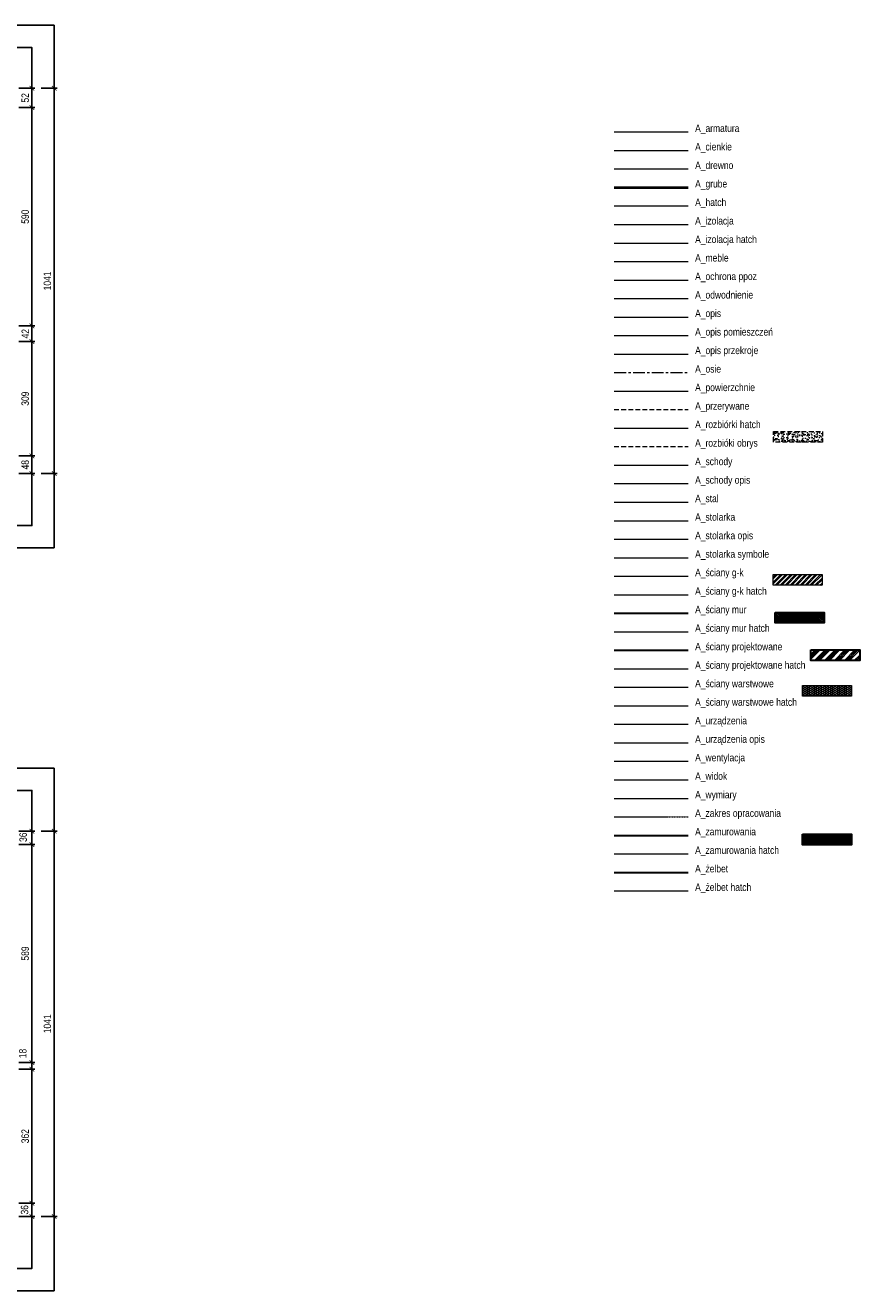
# Model space of a CAD drawing. Header units: millimetres. Extents: x -15547 to 792, y -5206 to 3515.
# Tile 16 of 16: x -1463 to 792, y -970 to 2448. Entities that reach past the tile are written whole.
import ezdxf

# ---------------------------------------------------------------- set-up
doc = ezdxf.new("R2010")
doc.units = ezdxf.units.MM
for name, pattern in [('CENTER', [50.8, 31.75, -6.35, 6.35, -6.35]), ('CENTER2', [1.125, 0.75, -0.125, 0.125, -0.125]), ('DASHED', [19.05, 12.7, -6.35])]:
    doc.linetypes.add(name, pattern=pattern)
doc.layers.get('Defpoints').update_dxf_attribs({"color": 11})
for name, color, linetype, lineweight in [('A_armatura', 94, 'Continuous', 9), ('A_cienkie', 251, 'Continuous', 9), ('A_drewno', 36, 'Continuous', 15), ('A_grube', 172, 'Continuous', 40), ('A_hatch', 8, 'Continuous', 9), ('A_izolacja', 111, 'Continuous', 9), ('A_izolacja hatch', 125, 'BATTING', 5), ('A_meble', 3, 'Continuous', 9), ('A_odwodnienie', 91, 'Continuous', 9), ('A_opis', 131, 'Continuous', 9), ('A_opis pomieszczeń', 241, 'Continuous', 9), ('A_opis przekroje', 2, 'Continuous', 13), ('A_osie', 210, 'CENTER', 9), ('A_przerywane', 251, 'DASHED', 9), ('A_rozbiórki hatch', 251, 'Continuous', 5), ('A_rozbiórki obrys', 255, 'DASHED', 9), ('A_schody', 40, 'Continuous', 15), ('A_schody opis', 32, 'Continuous', 9), ('A_stal', 161, 'Continuous', 13), ('A_stolarka', 20, 'Continuous', 9), ('A_stolarka opis', 12, 'Continuous', 9), ('A_stolarka symbole', 14, 'Continuous', 9), ('A_urządzenia', 120, 'Continuous', 9), ('A_urządzenia opis', 121, 'Continuous', 9), ('A_wentylacja', 164, 'Continuous', 9), ('A_widok', 41, 'Continuous', 20), ('A_wymiary', 8, 'Continuous', 9), ('A_zamurowania', 80, 'Continuous', 30), ('A_zamurowania_hach', 66, 'Continuous', 5), ('A_ściany g-k', 200, 'Continuous', 18), ('A_ściany g-k hatch', 204, 'Continuous', 5), ('A_ściany mur', 2, 'Continuous', 30), ('A_ściany mur hatch', 67, 'Continuous', 5), ('A_ściany projektowane', 254, 'Continuous', 30), ('A_ściany projektowane_hatch', 212, 'Continuous', 5), ('A_ściany warstwowe', 130, 'Continuous', 18), ('A_ściany warstwowe hatch', 135, 'Continuous', 5), ('A_żelbet', 5, 'Continuous', 30), ('A_żelbet hatch', 152, 'Continuous', 5)]:
    doc.layers.add(name, color=color, linetype=linetype, lineweight=lineweight)
doc.layers.add('A_ochrona ppoż', color=7, linetype='Continuous', lineweight=9, true_color=0xc63927)
doc.layers.add('A_zakres opracowania', color=7, linetype='CENTER2', lineweight=9, true_color=0xf3752c)
doc.layers.add('A_powierzchnie', color=31, linetype='Continuous', lineweight=18, plot=False)
doc.styles.add('T2_100_cm', font='ARIALN.TTF', dxfattribs={"height": 20})
doc.linetypes.add('BATTING', pattern='A,0.0001,-0.1,[134,ltypeshp.shx,S=0.1,R=0,X=-0.1,Y=0],-0.2,[134,ltypeshp.shx,S=0.1,R=180,X=0.1,Y=0],-0.1', length=0.4001)
doc.dimstyles.new('1_100_cm', dxfattribs={"dimtxt": 20, "dimasz": 12.5, "dimexe": 8, "dimexo": 5, "dimgap": 8, "dimtad": 1, "dimdec": 1, "dimzin": 12, "dimdsep": 46, "dimtxsty": 'T2_100_cm', "dimblk1": 'ARCHTICK', "dimblk2": 'ARCHTICK', "dimsah": 1, "dimcen": 15, "dimdle": 8, "dimclrd": 256, "dimclre": 256, "dimclrt": 4, "dimadec": 0, "dimazin": 0, "dimtfac": 0.75, "dimtdec": 1, "dimtmove": 2, "dimatfit": 3, "dimldrblk": 'DOTSMALL', "dimfxl": 35, "dimfxlon": 1, "dimtvp": 0.75, "dimtolj": 1, "dimtzin": 12, "dimarcsym": 0})

# ---------------------------------------------------------------- blocks, each defined once
blk = doc.blocks.new('_ArchTick')
at = {"color": 0, "linetype": 'ByBlock', "const_width": 0.15}
blk.add_lwpolyline([(-0.5, -0.5), (0.5, 0.5)], dxfattribs=at)
blk = doc.blocks.new('*D59')
at = {"layer": 'A_wymiary', "lineweight": -2, "transparency": 16777216}
for p, q in [((-1479.9, 2278.2), (-1436.9, 2278.2)), ((-1444.9, 2286.2), (-1444.9, 2218.2)), ((-1479.9, 2226.2), (-1436.9, 2226.2))]:
    blk.add_line(p, q, dxfattribs=at)
at = {"layer": 'Defpoints', "color": 0, "transparency": 16777216}
for p in [(-1673, 2278.2), (-1673, 2226.2), (-1444.9, 2226.2)]:
    blk.add_point(p, dxfattribs=at)
at = {"layer": 'A_wymiary', "lineweight": -2, "transparency": 16777216, "xscale": 12.5, "yscale": 12.5, "zscale": 12.5}
for p, rotation in [((-1444.9, 2278.2), 90), ((-1444.9, 2226.2), 270)]:
    blk.add_blockref('_ArchTick', p, dxfattribs=dict(at, rotation=rotation))
at = {"layer": 'A_wymiary', "color": 4, "transparency": 16777216, "insert": (-1463.1, 2252.2), "char_height": 20, "attachment_point": 5, "rotation": 90, "style": 'T2_100_cm'}
blk.add_mtext('\\A1;52', dxfattribs=at)
blk = doc.blocks.new('_DotSmall')
at = {"color": 0, "linetype": 'ByBlock', "const_width": 0.5}
blk.add_lwpolyline([(-0.0625, 0, 1), (0.0625, 0, 1)], format="xyb", close=True, dxfattribs=at)
blk = doc.blocks.new('*D60')
at = {"layer": 'A_wymiary', "lineweight": -2, "transparency": 16777216}
for p, q in [((-1479.9, 2226.2), (-1436.9, 2226.2)), ((-1444.9, 2234.2), (-1444.9, 1628.2)), ((-1479.9, 1636.2), (-1436.9, 1636.2))]:
    blk.add_line(p, q, dxfattribs=at)
at = {"layer": 'Defpoints', "color": 0, "transparency": 16777216}
for p in [(-1673, 2226.2), (-1637, 1636.2), (-1444.9, 1636.2)]:
    blk.add_point(p, dxfattribs=at)
at = {"layer": 'A_wymiary', "lineweight": -2, "transparency": 16777216, "xscale": 12.5, "yscale": 12.5, "zscale": 12.5}
for p, rotation in [((-1444.9, 2226.2), 90), ((-1444.9, 1636.2), 270)]:
    blk.add_blockref('_ArchTick', p, dxfattribs=dict(at, rotation=rotation))
at = {"layer": 'A_wymiary', "color": 4, "transparency": 16777216, "insert": (-1463.1, 1931.2), "char_height": 20, "attachment_point": 5, "rotation": 90, "style": 'T2_100_cm'}
blk.add_mtext('\\A1;590', dxfattribs=at)
blk = doc.blocks.new('*D61')
at = {"layer": 'A_wymiary', "lineweight": -2, "transparency": 16777216}
for p, q in [((-1444.9, 1644.2), (-1444.9, 1586.2)), ((-1479.9, 1636.2), (-1436.9, 1636.2)), ((-1479.9, 1594.2), (-1436.9, 1594.2))]:
    blk.add_line(p, q, dxfattribs=at)
at = {"layer": 'Defpoints', "color": 0, "transparency": 16777216}
for p in [(-1637, 1636.2), (-1637, 1594.2), (-1444.9, 1594.2)]:
    blk.add_point(p, dxfattribs=at)
at = {"layer": 'A_wymiary', "lineweight": -2, "transparency": 16777216, "xscale": 12.5, "yscale": 12.5, "zscale": 12.5}
for p, rotation in [((-1444.9, 1636.2), 90), ((-1444.9, 1594.2), 270)]:
    blk.add_blockref('_ArchTick', p, dxfattribs=dict(at, rotation=rotation))
at = {"layer": 'A_wymiary', "color": 4, "transparency": 16777216, "insert": (-1462.9, 1615.2), "char_height": 20, "attachment_point": 5, "rotation": 90, "style": 'T2_100_cm'}
blk.add_mtext('\\A1;42', dxfattribs=at)
blk = doc.blocks.new('*D62')
at = {"layer": 'A_wymiary', "lineweight": -2, "transparency": 16777216}
for p, q in [((-1479.9, 1594.2), (-1436.9, 1594.2)), ((-1444.9, 1602.2), (-1444.9, 1277.2)), ((-1479.9, 1285.2), (-1436.9, 1285.2))]:
    blk.add_line(p, q, dxfattribs=at)
at = {"layer": 'Defpoints', "color": 0, "transparency": 16777216}
for p in [(-1637, 1594.2), (-1637, 1285.2), (-1444.9, 1285.2)]:
    blk.add_point(p, dxfattribs=at)
at = {"layer": 'A_wymiary', "lineweight": -2, "transparency": 16777216, "xscale": 12.5, "yscale": 12.5, "zscale": 12.5}
for p, rotation in [((-1444.9, 1594.2), 90), ((-1444.9, 1285.2), 270)]:
    blk.add_blockref('_ArchTick', p, dxfattribs=dict(at, rotation=rotation))
at = {"layer": 'A_wymiary', "color": 4, "transparency": 16777216, "insert": (-1463.1, 1439.7), "char_height": 20, "attachment_point": 5, "rotation": 90, "style": 'T2_100_cm'}
blk.add_mtext('\\A1;309', dxfattribs=at)
blk = doc.blocks.new('*D63')
at = {"layer": 'A_wymiary', "lineweight": -2, "transparency": 16777216}
for p, q in [((-1479.9, 1285.2), (-1436.9, 1285.2)), ((-1444.9, 1293.2), (-1444.9, 1229.2)), ((-1479.9, 1237.2), (-1436.9, 1237.2))]:
    blk.add_line(p, q, dxfattribs=at)
at = {"layer": 'Defpoints', "color": 0, "transparency": 16777216}
for p in [(-1637, 1285.2), (-1634.8, 1237.2), (-1444.9, 1237.2)]:
    blk.add_point(p, dxfattribs=at)
at = {"layer": 'A_wymiary', "lineweight": -2, "transparency": 16777216, "xscale": 12.5, "yscale": 12.5, "zscale": 12.5}
for p, rotation in [((-1444.9, 1285.2), 90), ((-1444.9, 1237.2), 270)]:
    blk.add_blockref('_ArchTick', p, dxfattribs=dict(at, rotation=rotation))
at = {"layer": 'A_wymiary', "color": 4, "transparency": 16777216, "insert": (-1463.1, 1261.2), "char_height": 20, "attachment_point": 5, "rotation": 90, "style": 'T2_100_cm'}
blk.add_mtext('\\A1;48', dxfattribs=at)
blk = doc.blocks.new('*D64')
at = {"layer": 'A_wymiary', "lineweight": -2, "transparency": 16777216}
for p, q in [((-1419.9, 2278.2), (-1376.9, 2278.2)), ((-1384.9, 2286.2), (-1384.9, 1229.2)), ((-1419.9, 1237.2), (-1376.9, 1237.2))]:
    blk.add_line(p, q, dxfattribs=at)
at = {"layer": 'Defpoints', "color": 0, "transparency": 16777216}
for p in [(-1591.6, 2278.2), (-1591.6, 1237.2), (-1384.9, 1237.2)]:
    blk.add_point(p, dxfattribs=at)
at = {"layer": 'A_wymiary', "lineweight": -2, "transparency": 16777216, "xscale": 12.5, "yscale": 12.5, "zscale": 12.5}
for p, rotation in [((-1384.9, 2278.2), 90), ((-1384.9, 1237.2), 270)]:
    blk.add_blockref('_ArchTick', p, dxfattribs=dict(at, rotation=rotation))
at = {"layer": 'A_wymiary', "color": 4, "transparency": 16777216, "insert": (-1403.1, 1757.7), "char_height": 20, "attachment_point": 5, "rotation": 90, "style": 'T2_100_cm'}
blk.add_mtext('\\A1;1041', dxfattribs=at)
blk = doc.blocks.new('*D79')
at = {"layer": 'A_wymiary', "lineweight": -2, "transparency": 16777216}
for p, q in [((-1444.9, 279.5), (-1444.9, 227.5)), ((-1479.9, 271.5), (-1436.9, 271.5)), ((-1479.9, 235.5), (-1436.9, 235.5))]:
    blk.add_line(p, q, dxfattribs=at)
at = {"layer": 'Defpoints', "color": 0, "transparency": 16777216}
for p in [(-1607.6, 271.5), (-1607.6, 235.5), (-1444.9, 235.5)]:
    blk.add_point(p, dxfattribs=at)
at = {"layer": 'A_wymiary', "lineweight": -2, "transparency": 16777216, "xscale": 12.5, "yscale": 12.5, "zscale": 12.5}
for p, rotation in [((-1444.9, 271.5), 90), ((-1444.9, 235.5), 270)]:
    blk.add_blockref('_ArchTick', p, dxfattribs=dict(at, rotation=rotation))
at = {"layer": 'A_wymiary', "color": 4, "transparency": 16777216, "insert": (-1468.6, 255.1), "char_height": 20, "attachment_point": 5, "rotation": 90, "style": 'T2_100_cm'}
blk.add_mtext('\\A1;36', dxfattribs=at)
blk = doc.blocks.new('*D80')
at = {"layer": 'A_wymiary', "lineweight": -2, "transparency": 16777216}
for p, q in [((-1444.9, 243.5), (-1444.9, -361.5)), ((-1479.9, 235.5), (-1436.9, 235.5)), ((-1479.9, -353.5), (-1436.9, -353.5))]:
    blk.add_line(p, q, dxfattribs=at)
at = {"layer": 'Defpoints', "color": 0, "transparency": 16777216}
for p in [(-1607.6, 235.5), (-1590.8, -353.5), (-1444.9, -353.5)]:
    blk.add_point(p, dxfattribs=at)
at = {"layer": 'A_wymiary', "lineweight": -2, "transparency": 16777216, "xscale": 12.5, "yscale": 12.5, "zscale": 12.5}
for p, rotation in [((-1444.9, 235.5), 90), ((-1444.9, -353.5), 270)]:
    blk.add_blockref('_ArchTick', p, dxfattribs=dict(at, rotation=rotation))
at = {"layer": 'A_wymiary', "color": 4, "transparency": 16777216, "insert": (-1463.1, -59), "char_height": 20, "attachment_point": 5, "rotation": 90, "style": 'T2_100_cm'}
blk.add_mtext('\\A1;589', dxfattribs=at)
blk = doc.blocks.new('*D81')
at = {"layer": 'A_wymiary', "lineweight": -2, "transparency": 16777216}
for p, q in [((-1479.9, -353.5), (-1436.9, -353.5)), ((-1479.9, -371.5), (-1436.9, -371.5)), ((-1444.9, -345.5), (-1444.9, -379.5))]:
    blk.add_line(p, q, dxfattribs=at)
at = {"layer": 'Defpoints', "color": 0, "transparency": 16777216}
for p in [(-1590.8, -353.5), (-1590.8, -371.5), (-1444.9, -371.5)]:
    blk.add_point(p, dxfattribs=at)
at = {"layer": 'A_wymiary', "lineweight": -2, "transparency": 16777216, "xscale": 12.5, "yscale": 12.5, "zscale": 12.5}
for p, rotation in [((-1444.9, -353.5), 90), ((-1444.9, -371.5), 270)]:
    blk.add_blockref('_ArchTick', p, dxfattribs=dict(at, rotation=rotation))
at = {"layer": 'A_wymiary', "color": 4, "transparency": 16777216, "insert": (-1469.5, -329.2), "char_height": 20, "attachment_point": 5, "rotation": 90, "style": 'T2_100_cm'}
blk.add_mtext('\\A1;18', dxfattribs=at)
blk = doc.blocks.new('*D82')
at = {"layer": 'A_wymiary', "lineweight": -2, "transparency": 16777216}
for p, q in [((-1479.9, -371.5), (-1436.9, -371.5)), ((-1444.9, -363.5), (-1444.9, -741.5)), ((-1479.9, -733.5), (-1436.9, -733.5))]:
    blk.add_line(p, q, dxfattribs=at)
at = {"layer": 'Defpoints', "color": 0, "transparency": 16777216}
for p in [(-1590.8, -371.5), (-1590.8, -733.5), (-1444.9, -733.5)]:
    blk.add_point(p, dxfattribs=at)
at = {"layer": 'A_wymiary', "lineweight": -2, "transparency": 16777216, "xscale": 12.5, "yscale": 12.5, "zscale": 12.5}
for p, rotation in [((-1444.9, -371.5), 90), ((-1444.9, -733.5), 270)]:
    blk.add_blockref('_ArchTick', p, dxfattribs=dict(at, rotation=rotation))
at = {"layer": 'A_wymiary', "color": 4, "transparency": 16777216, "insert": (-1463.1, -552.5), "char_height": 20, "attachment_point": 5, "rotation": 90, "style": 'T2_100_cm'}
blk.add_mtext('\\A1;362', dxfattribs=at)
blk = doc.blocks.new('*D83')
at = {"layer": 'A_wymiary', "lineweight": -2, "transparency": 16777216}
for p, q in [((-1479.9, -733.5), (-1436.9, -733.5)), ((-1444.9, -725.5), (-1444.9, -777.5)), ((-1479.9, -769.5), (-1436.9, -769.5))]:
    blk.add_line(p, q, dxfattribs=at)
at = {"layer": 'Defpoints', "color": 0, "transparency": 16777216}
for p in [(-1590.8, -733.5), (-1554.8, -769.5), (-1444.9, -769.5)]:
    blk.add_point(p, dxfattribs=at)
at = {"layer": 'A_wymiary', "lineweight": -2, "transparency": 16777216, "xscale": 12.5, "yscale": 12.5, "zscale": 12.5}
for p, rotation in [((-1444.9, -733.5), 90), ((-1444.9, -769.5), 270)]:
    blk.add_blockref('_ArchTick', p, dxfattribs=dict(at, rotation=rotation))
at = {"layer": 'A_wymiary', "color": 4, "transparency": 16777216, "insert": (-1464.7, -751.3), "char_height": 20, "attachment_point": 5, "rotation": 90, "style": 'T2_100_cm'}
blk.add_mtext('\\A1;36', dxfattribs=at)
blk = doc.blocks.new('*D84')
at = {"layer": 'A_wymiary', "lineweight": -2, "transparency": 16777216}
for p, q in [((-1384.9, 279.5), (-1384.9, -777.5)), ((-1419.9, 271.5), (-1376.9, 271.5)), ((-1419.9, -769.5), (-1376.9, -769.5))]:
    blk.add_line(p, q, dxfattribs=at)
at = {"layer": 'Defpoints', "color": 0, "transparency": 16777216}
for p in [(-1554.8, 271.5), (-1554.8, -769.5), (-1384.9, -769.5)]:
    blk.add_point(p, dxfattribs=at)
at = {"layer": 'A_wymiary', "lineweight": -2, "transparency": 16777216, "xscale": 12.5, "yscale": 12.5, "zscale": 12.5}
for p, rotation in [((-1384.9, 271.5), 90), ((-1384.9, -769.5), 270)]:
    blk.add_blockref('_ArchTick', p, dxfattribs=dict(at, rotation=rotation))
at = {"layer": 'A_wymiary', "color": 4, "transparency": 16777216, "insert": (-1403.1, -249), "char_height": 20, "attachment_point": 5, "rotation": 90, "style": 'T2_100_cm'}
blk.add_mtext('\\A1;1041', dxfattribs=at)

msp = doc.modelspace()

# ---------------------------------------------------------------- hatches: boundary and pattern name
at = {"layer": 'A_rozbiórki hatch'}
h = msp.add_hatch(dxfattribs=at)
h.set_pattern_fill('AR-CONC', color=256, scale=0.1, style=0)
h.set_pattern_definition([(50, (413084.852, -136794.277), (18.2184669, -1.59390855), [1.905, -20.955]), (355, (413084.852, -136794.277), (-3.5242826, 19.1056643), [1.524, -16.764]), (100.451, (413086.37, -136794.41), (14.6942502, 17.5116688), [1.619, -17.809]), (46.1842, (413084.852, -136789.197), (27.1079041, -4.2042328), [2.8575, -31.4325]), (96.6356, (413087.11, -136789.547), (23.7404234, 24.7425556), [2.4285, -26.7135]), (351.184, (413084.852, -136789.197), (23.7404606, 24.7425118), [2.286, -25.146]), (21, (413087.392, -136790.467), (15.161488, -10.22655185), [1.905, -20.955]), (326, (413087.392, -136790.467), (6.1802028, 18.4187966), [1.524, -16.764]), (71.4514, (413088.655, -136791.32), (21.3416491, 8.1922858), [1.619, -17.809]), (37.5, (413084.852, -136794.277), (0.308860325, 8.45550389), [0, -16.5608, 0, -17.018, 0, -16.8275]), (7.5, (413084.852, -136794.277), (6.68196625, 10.01805748), [0, -9.7028, 0, -16.1798, 0, -6.4135]), (327.5, (413079.1876, -136794.277), (13.55905952, -0.5728744), [0, -6.35, 0, -19.812, 0, -26.289]), (317.5, (413076.648, -136794.277), (14.81291814, 2.5426491), [0, -8.255, 0, -13.1572, 0, -18.669])])
h.paths.add_polyline_path([(558.77, 1351.21), (691.24, 1351.21), (691.24, 1322.59), (558.77, 1322.59)])
at = {"layer": 'A_zamurowania_hach'}
h = msp.add_hatch(dxfattribs=at)
h.set_pattern_fill('ANSI37', color=256, style=0)
h.set_pattern_definition([(45, (413084.852, -136794.277), (-2.24506403, 2.24506403), []), (135, (413084.852, -136794.277), (-2.24506403, -2.24506403), [])])
h.paths.add_polyline_path([(637.27, 263.12), (769.74, 263.12), (769.74, 234.51), (637.27, 234.51)])
at = {"layer": 'A_ściany g-k hatch'}
h = msp.add_hatch(dxfattribs=at)
h.set_pattern_fill('ANSI32', color=256, style=0)
h.set_pattern_definition([(45, (413084.852, -136794.277), (-6.7351921, 6.7351921), []), (45, (413089.342, -136794.277), (-6.7351921, 6.7351921), [])])
h.paths.add_polyline_path([(557.8, 964.48), (690.26, 964.48), (690.26, 935.87), (557.8, 935.87)])
at = {"layer": 'A_ściany mur hatch'}
h = msp.add_hatch(dxfattribs=at)
h.set_pattern_fill('ANSI31', color=256, style=0)
h.set_pattern_definition([(45, (413028.099, -136807.56), (-2.24506403, 2.24506403), [])])
h.paths.add_polyline_path([(563.51, 862.38), (695.98, 862.38), (695.98, 833.76), (563.51, 833.76)])
at = {"layer": 'A_ściany projektowane_hatch'}
h = msp.add_hatch(dxfattribs=at)
h.set_pattern_fill('ANSI34', color=256, style=0)
h.set_pattern_definition([(45, (413084.852, -136794.277), (-13.4703842, 13.4703842), []), (45, (413089.342, -136794.277), (-13.4703842, 13.4703842), []), (45, (413093.832, -136794.277), (-13.4703842, 13.4703842), []), (45, (413098.322, -136794.277), (-13.4703842, 13.4703842), [])])
h.paths.add_polyline_path([(659.42, 761), (791.89, 761), (791.89, 732.38), (659.42, 732.38)])
at = {"layer": 'A_ściany warstwowe hatch'}
h = msp.add_hatch(dxfattribs=at)
h.set_pattern_fill('HONEY', color=256, style=0)
h.set_pattern_definition([(0, (413084.8518, -136794.277), (4.7625, 2.74963), [3.175, -6.35]), (120, (413084.8518, -136794.277), (-4.762499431, 2.749630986), [3.175, -6.35]), (60, (413084.8518, -136794.277), (5.69e-07, 5.499260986), [-6.35, 3.175])])
h.paths.add_polyline_path([(637.27, 664.53), (769.74, 664.53), (769.74, 635.92), (637.27, 635.92)])

# ---------------------------------------------------------------- linework, layer by layer
at = {"layer": 'A_armatura'}
msp.add_line((128.64, 2160.12), (328.64, 2160.12), dxfattribs=at)
at = {"layer": 'A_cienkie'}
msp.add_line((128.64, 2110.12), (328.64, 2110.12), dxfattribs=at)
at = {"layer": 'A_drewno'}
msp.add_line((128.64, 2060.12), (328.64, 2060.12), dxfattribs=at)
at = {"layer": 'A_grube'}
msp.add_line((128.64, 2010.12), (328.64, 2010.12), dxfattribs=at)
at = {"layer": 'A_hatch'}
msp.add_line((128.64, 1960.12), (328.64, 1960.12), dxfattribs=at)
at = {"layer": 'A_izolacja'}
msp.add_line((128.64, 1910.12), (328.64, 1910.12), dxfattribs=at)
at = {"layer": 'A_izolacja hatch'}
msp.add_line((128.64, 1860.12), (328.64, 1860.12), dxfattribs=at)
at = {"layer": 'A_meble'}
msp.add_line((128.64, 1810.12), (328.64, 1810.12), dxfattribs=at)
at = {"layer": 'A_ochrona ppoż'}
msp.add_line((128.64, 1760.12), (328.64, 1760.12), dxfattribs=at)
at = {"layer": 'A_odwodnienie'}
msp.add_line((128.64, 1710.12), (328.64, 1710.12), dxfattribs=at)
at = {"layer": 'A_opis'}
msp.add_line((128.64, 1660.12), (328.64, 1660.12), dxfattribs=at)
at = {"layer": 'A_opis pomieszczeń'}
msp.add_line((128.64, 1610.12), (328.64, 1610.12), dxfattribs=at)
at = {"layer": 'A_opis przekroje'}
msp.add_line((128.64, 1560.12), (328.64, 1560.12), dxfattribs=at)
at = {"layer": 'A_osie'}
msp.add_line((128.64, 1510.12), (328.64, 1510.12), dxfattribs=at)
at = {"layer": 'A_powierzchnie'}
msp.add_line((128.64, 1460.12), (328.64, 1460.12), dxfattribs=at)
at = {"layer": 'A_przerywane'}
msp.add_line((128.64, 1410.12), (328.64, 1410.12), dxfattribs=at)
at = {"layer": 'A_rozbiórki hatch'}
msp.add_line((128.64, 1360.12), (328.64, 1360.12), dxfattribs=at)
at = {"layer": 'A_rozbiórki obrys'}
msp.add_line((128.64, 1310.12), (328.64, 1310.12), dxfattribs=at)
msp.add_lwpolyline([(558.77, 1351.21), (691.24, 1351.21), (691.24, 1322.59), (558.77, 1322.59)], close=True, dxfattribs=at)
at = {"layer": 'A_schody'}
msp.add_line((128.64, 1260.12), (328.64, 1260.12), dxfattribs=at)
at = {"layer": 'A_schody opis'}
msp.add_line((128.64, 1210.12), (328.64, 1210.12), dxfattribs=at)
at = {"layer": 'A_stal'}
msp.add_line((128.64, 1160.12), (328.64, 1160.12), dxfattribs=at)
at = {"layer": 'A_stolarka'}
msp.add_line((128.64, 1110.12), (328.64, 1110.12), dxfattribs=at)
at = {"layer": 'A_stolarka opis'}
msp.add_line((128.64, 1060.12), (328.64, 1060.12), dxfattribs=at)
at = {"layer": 'A_stolarka symbole'}
msp.add_line((128.64, 1010.12), (328.64, 1010.12), dxfattribs=at)
at = {"layer": 'A_urządzenia'}
msp.add_line((128.64, 560.12), (328.64, 560.12), dxfattribs=at)
at = {"layer": 'A_urządzenia opis'}
msp.add_line((128.64, 510.12), (328.64, 510.12), dxfattribs=at)
at = {"layer": 'A_wentylacja'}
msp.add_line((128.64, 460.12), (328.64, 460.12), dxfattribs=at)
at = {"layer": 'A_widok'}
msp.add_line((128.64, 410.12), (328.64, 410.12), dxfattribs=at)
at = {"layer": 'A_wymiary'}
msp.add_line((128.64, 360.12), (328.64, 360.12), dxfattribs=at)
at = {"layer": 'A_zakres opracowania'}
msp.add_line((128.64, 310.12), (328.64, 310.12), dxfattribs=at)
at = {"layer": 'A_zamurowania'}
msp.add_line((128.64, 260.12), (328.64, 260.12), dxfattribs=at)
msp.add_lwpolyline([(637.27, 263.12), (769.74, 263.12), (769.74, 234.51), (637.27, 234.51)], close=True, dxfattribs=at)
at = {"layer": 'A_zamurowania_hach'}
msp.add_line((128.64, 210.12), (328.64, 210.12), dxfattribs=at)
at = {"layer": 'A_ściany g-k'}
msp.add_line((128.64, 960.12), (328.64, 960.12), dxfattribs=at)
msp.add_lwpolyline([(557.8, 964.48), (690.26, 964.48), (690.26, 935.87), (557.8, 935.87)], close=True, dxfattribs=at)
at = {"layer": 'A_ściany g-k hatch'}
msp.add_line((128.64, 910.12), (328.64, 910.12), dxfattribs=at)
at = {"layer": 'A_ściany mur'}
msp.add_line((128.64, 860.12), (328.64, 860.12), dxfattribs=at)
msp.add_lwpolyline([(563.51, 862.38), (695.98, 862.38), (695.98, 833.76), (563.51, 833.76)], close=True, dxfattribs=at)
at = {"layer": 'A_ściany mur hatch'}
msp.add_line((128.64, 810.12), (328.64, 810.12), dxfattribs=at)
at = {"layer": 'A_ściany projektowane'}
msp.add_line((128.64, 760.12), (328.64, 760.12), dxfattribs=at)
msp.add_lwpolyline([(659.42, 761), (791.89, 761), (791.89, 732.38), (659.42, 732.38)], close=True, dxfattribs=at)
at = {"layer": 'A_ściany projektowane_hatch'}
msp.add_line((128.64, 710.12), (328.64, 710.12), dxfattribs=at)
at = {"layer": 'A_ściany warstwowe'}
msp.add_line((128.64, 660.12), (328.64, 660.12), dxfattribs=at)
msp.add_lwpolyline([(637.27, 664.53), (769.74, 664.53), (769.74, 635.92), (637.27, 635.92)], close=True, dxfattribs=at)
at = {"layer": 'A_ściany warstwowe hatch'}
msp.add_line((128.64, 610.12), (328.64, 610.12), dxfattribs=at)
at = {"layer": 'A_żelbet'}
msp.add_line((128.64, 160.12), (328.64, 160.12), dxfattribs=at)
at = {"layer": 'A_żelbet hatch'}
msp.add_line((128.64, 110.12), (328.64, 110.12), dxfattribs=at)
at = {"layer": 'Defpoints'}
for points in [[(-5931.8, 1036.9), (-1384.9, 1036.9), (-1384.9, 2448.18), (-5931.8, 2448.18)], [(-5871.8, 1096.9), (-1444.9, 1096.9), (-1444.9, 2388.18), (-5871.8, 2388.18)], [(-5931.8, -969.79), (-1384.9, -969.79), (-1384.9, 441.49), (-5931.8, 441.49)], [(-5871.8, -909.79), (-1444.9, -909.79), (-1444.9, 381.49), (-5871.8, 381.49)]]:
    msp.add_lwpolyline(points, close=True, dxfattribs=at)

# ---------------------------------------------------------------- texts
at = {"layer": 'A_armatura', "style": 'T2_100_cm'}
msp.add_text('A_armatura', height=20, dxfattribs=at).set_placement((347.19, 2160.12))
at = {"layer": 'A_cienkie', "style": 'T2_100_cm'}
msp.add_text('A_cienkie', height=20, dxfattribs=at).set_placement((347.19, 2110.12))
at = {"layer": 'A_drewno', "style": 'T2_100_cm'}
msp.add_text('A_drewno', height=20, dxfattribs=at).set_placement((347.19, 2060.12))
at = {"layer": 'A_grube', "style": 'T2_100_cm'}
msp.add_text('A_grube', height=20, dxfattribs=at).set_placement((347.19, 2010.12))
at = {"layer": 'A_hatch', "style": 'T2_100_cm'}
msp.add_text('A_hatch', height=20, dxfattribs=at).set_placement((347.19, 1960.12))
at = {"layer": 'A_izolacja', "style": 'T2_100_cm'}
msp.add_text('A_izolacja', height=20, dxfattribs=at).set_placement((347.19, 1910.12))
at = {"layer": 'A_izolacja hatch', "style": 'T2_100_cm'}
msp.add_text('A_izolacja hatch', height=20, dxfattribs=at).set_placement((347.19, 1860.12))
at = {"layer": 'A_meble', "style": 'T2_100_cm'}
msp.add_text('A_meble', height=20, dxfattribs=at).set_placement((347.19, 1810.12))
at = {"layer": 'A_ochrona ppoż', "style": 'T2_100_cm'}
msp.add_text('A_ochrona ppoz', height=20, dxfattribs=at).set_placement((347.19, 1760.12))
at = {"layer": 'A_odwodnienie', "style": 'T2_100_cm'}
msp.add_text('A_odwodnienie', height=20, dxfattribs=at).set_placement((347.19, 1710.12))
at = {"layer": 'A_opis', "style": 'T2_100_cm'}
msp.add_text('A_opis', height=20, dxfattribs=at).set_placement((347.19, 1660.12))
at = {"layer": 'A_opis pomieszczeń', "style": 'T2_100_cm'}
msp.add_text('A_opis pomieszczeń', height=20, dxfattribs=at).set_placement((347.19, 1610.12))
at = {"layer": 'A_opis przekroje', "style": 'T2_100_cm'}
msp.add_text('A_opis przekroje', height=20, dxfattribs=at).set_placement((347.19, 1560.12))
at = {"layer": 'A_osie', "style": 'T2_100_cm'}
msp.add_text('A_osie', height=20, dxfattribs=at).set_placement((347.19, 1510.12))
at = {"layer": 'A_powierzchnie', "style": 'T2_100_cm'}
msp.add_text('A_powierzchnie', height=20, dxfattribs=at).set_placement((347.19, 1460.12))
at = {"layer": 'A_przerywane', "style": 'T2_100_cm'}
msp.add_text('A_przerywane', height=20, dxfattribs=at).set_placement((347.19, 1410.12))
at = {"layer": 'A_rozbiórki hatch', "style": 'T2_100_cm'}
msp.add_text('A_rozbiórki hatch', height=20, dxfattribs=at).set_placement((347.19, 1360.12))
at = {"layer": 'A_rozbiórki obrys', "style": 'T2_100_cm'}
msp.add_text('A_rozbióki obrys', height=20, dxfattribs=at).set_placement((347.19, 1310.12))
at = {"layer": 'A_schody', "style": 'T2_100_cm'}
msp.add_text('A_schody', height=20, dxfattribs=at).set_placement((347.19, 1260.12))
at = {"layer": 'A_schody opis', "style": 'T2_100_cm'}
msp.add_text('A_schody opis', height=20, dxfattribs=at).set_placement((347.19, 1210.12))
at = {"layer": 'A_stal', "style": 'T2_100_cm'}
msp.add_text('A_stal', height=20, dxfattribs=at).set_placement((347.19, 1160.12))
at = {"layer": 'A_stolarka', "style": 'T2_100_cm'}
msp.add_text('A_stolarka', height=20, dxfattribs=at).set_placement((347.19, 1110.12))
at = {"layer": 'A_stolarka opis', "style": 'T2_100_cm'}
msp.add_text('A_stolarka opis', height=20, dxfattribs=at).set_placement((347.19, 1060.12))
at = {"layer": 'A_stolarka symbole', "style": 'T2_100_cm'}
msp.add_text('A_stolarka symbole', height=20, dxfattribs=at).set_placement((347.19, 1010.12))
at = {"layer": 'A_urządzenia', "style": 'T2_100_cm'}
msp.add_text('A_urządzenia', height=20, dxfattribs=at).set_placement((347.19, 560.12))
at = {"layer": 'A_urządzenia opis', "style": 'T2_100_cm'}
msp.add_text('A_urządzenia opis', height=20, dxfattribs=at).set_placement((347.19, 510.12))
at = {"layer": 'A_wentylacja', "style": 'T2_100_cm'}
msp.add_text('A_wentylacja', height=20, dxfattribs=at).set_placement((347.19, 460.12))
at = {"layer": 'A_widok', "style": 'T2_100_cm'}
msp.add_text('A_widok', height=20, dxfattribs=at).set_placement((347.19, 410.12))
at = {"layer": 'A_wymiary', "style": 'T2_100_cm'}
msp.add_text('A_wymiary', height=20, dxfattribs=at).set_placement((347.19, 360.12))
at = {"layer": 'A_zakres opracowania', "style": 'T2_100_cm'}
msp.add_text('A_zakres opracowania', height=20, dxfattribs=at).set_placement((347.19, 310.12))
at = {"layer": 'A_zamurowania', "style": 'T2_100_cm'}
msp.add_text('A_zamurowania', height=20, dxfattribs=at).set_placement((347.19, 260.12))
at = {"layer": 'A_zamurowania_hach', "style": 'T2_100_cm'}
msp.add_text('A_zamurowania hatch', height=20, dxfattribs=at).set_placement((347.19, 210.12))
at = {"layer": 'A_ściany g-k', "style": 'T2_100_cm'}
msp.add_text('A_ściany g-k', height=20, dxfattribs=at).set_placement((347.19, 960.12))
at = {"layer": 'A_ściany g-k hatch', "style": 'T2_100_cm'}
msp.add_text('A_ściany g-k hatch', height=20, dxfattribs=at).set_placement((347.19, 910.12))
at = {"layer": 'A_ściany mur', "style": 'T2_100_cm'}
msp.add_text('A_ściany mur', height=20, dxfattribs=at).set_placement((347.19, 860.12))
at = {"layer": 'A_ściany mur hatch', "style": 'T2_100_cm'}
msp.add_text('A_ściany mur hatch', height=20, dxfattribs=at).set_placement((347.19, 810.12))
at = {"layer": 'A_ściany projektowane', "style": 'T2_100_cm'}
msp.add_text('A_ściany projektowane', height=20, dxfattribs=at).set_placement((347.19, 760.12))
at = {"layer": 'A_ściany projektowane_hatch', "style": 'T2_100_cm'}
msp.add_text('A_ściany projektowane hatch', height=20, dxfattribs=at).set_placement((347.19, 710.12))
at = {"layer": 'A_ściany warstwowe', "style": 'T2_100_cm'}
msp.add_text('A_ściany warstwowe', height=20, dxfattribs=at).set_placement((347.19, 660.12))
at = {"layer": 'A_ściany warstwowe hatch', "style": 'T2_100_cm'}
msp.add_text('A_ściany warstwowe hatch', height=20, dxfattribs=at).set_placement((347.19, 610.12))
at = {"layer": 'A_żelbet', "style": 'T2_100_cm'}
msp.add_text('A_żelbet', height=20, dxfattribs=at).set_placement((347.19, 160.12))
at = {"layer": 'A_żelbet hatch', "style": 'T2_100_cm'}
msp.add_text('A_żelbet hatch', height=20, dxfattribs=at).set_placement((347.19, 110.12))

# ---------------------------------------------------------------- dimensions: what is measured, and where the dimension line sits
at = {"layer": 'A_wymiary'}
for base, p1, p2, picture, middle in [((-1444.9, 2226.23), (-1673.04, 2278.23), (-1673.04, 2226.23), '*D59', (-1463.11, 2252.23)), ((-1384.9, 1237.23), (-1591.6, 2278.23), (-1591.6, 1237.23), '*D64', (-1403.11, 1757.73)), ((-1444.9, 1636.23), (-1673.04, 2226.23), (-1637.04, 1636.23), '*D60', (-1463.11, 1931.23)), ((-1444.9, 1594.23), (-1637.04, 1636.23), (-1637.04, 1594.23), '*D61', (-1462.94, 1615.23)), ((-1444.9, 1285.23), (-1637.04, 1594.23), (-1637.04, 1285.23), '*D62', (-1463.11, 1439.73)), ((-1444.9, 1237.23), (-1637.04, 1285.23), (-1634.79, 1237.23), '*D63', (-1463.11, 1261.23)), ((-1384.9, -769.46), (-1554.85, 271.54), (-1554.85, -769.46), '*D84', (-1403.11, -248.96)), ((-1444.9, -353.46), (-1607.58, 235.54), (-1590.85, -353.46), '*D80', (-1463.11, -58.96)), ((-1444.9, -733.46), (-1590.85, -371.46), (-1590.85, -733.46), '*D82', (-1463.11, -552.46))]:
    dim = msp.add_linear_dim(base=base, p1=p1, p2=p2, angle=90, dimstyle='1_100_cm', dxfattribs=at)
    dim.commit()
    dim.dimension.update_dxf_attribs({"geometry": picture, "text_midpoint": middle})
for base, p1, p2, picture, middle in [((-1444.9, 235.54), (-1607.58, 271.54), (-1607.58, 235.54), '*D79', (-1468.58, 255.08)), ((-1444.9, -371.46), (-1590.85, -353.46), (-1590.85, -371.46), '*D81', (-1469.52, -329.18)), ((-1444.9, -769.46), (-1590.85, -733.46), (-1554.85, -769.46), '*D83', (-1464.74, -751.31))]:
    dim = msp.add_linear_dim(base=base, p1=p1, p2=p2, angle=90, dimstyle='1_100_cm', dxfattribs=at)
    dim.commit()
    dim.dimension.update_dxf_attribs({"geometry": picture, "text_midpoint": middle, "dimtype": 160})

doc.saveas('drawing.dxf')
